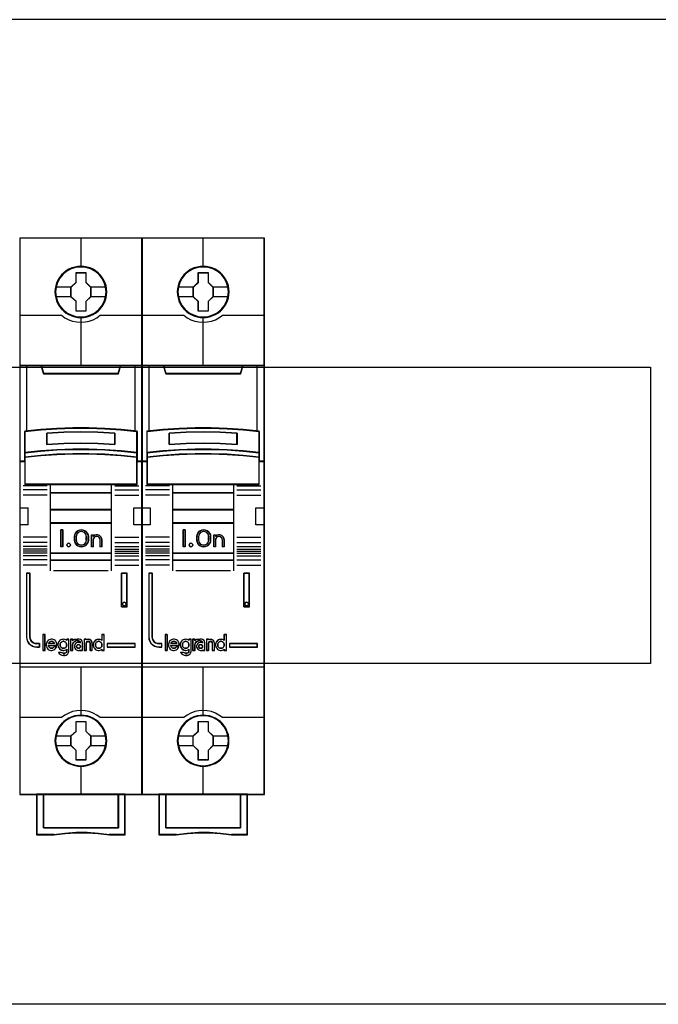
# Model space of a CAD drawing. Header units: millimetres. Extents: x 203 to 3426, y 719 to 2381.
# Tile 136 of 185: x 3384 to 3394, y 2269 to 2284. Entities that reach past the tile are written whole.
import ezdxf

# ---------------------------------------------------------------- set-up
doc = ezdxf.new("R2010")
doc.units = ezdxf.units.MM
doc.layers.add('45', color=7, linetype='Continuous')
doc.layers.add('E_Legrand_obudowy', color=7, linetype='Continuous')

# ---------------------------------------------------------------- blocks, each defined once
blk = doc.blocks.new('XL3 160 wnękowa 6x24M')
at = {"layer": 'E_Legrand_obudowy'}
for points in [[(256.55, -422.17), (-257.68, -422.17)], [(-215.64, -475), (215.55, -475), (215.55, -520.11), (-215.64, -520.11), (-215.64, -475)], [(256.55, -571.91), (-257.68, -571.91)]]:
    blk.add_lwpolyline(points, dxfattribs=at)
blk = doc.blocks.new('S301 TX3')
at = {"layer": '45', "color": 7}
for points in [[(17.99, 40.87), (0, 40.87), (0, -40.87), (17.99, -40.87), (17.99, 40.87)], [(12.8, 32.97), (12.78, 33.42), (12.7, 33.88), (12.55, 34.31), (12.36, 34.73), (12.13, 35.12), (11.85, 35.47), (11.52, 35.79), (11.15, 36.07), (10.78, 36.31), (10.34, 36.5), (9.91, 36.62), (9.45, 36.71), (9, 36.73), (8.54, 36.71), (8.09, 36.62), (7.64, 36.5), (7.23, 36.31), (6.84, 36.07), (6.48, 35.79), (6.14, 35.47), (5.87, 35.12), (5.63, 34.73), (5.43, 34.31), (5.31, 33.88), (5.22, 33.42), (5.19, 32.97), (5.22, 32.53), (5.31, 32.09), (5.43, 31.65), (5.63, 31.24), (5.87, 30.84), (6.14, 30.48), (6.48, 30.16), (6.84, 29.88), (7.23, 29.65), (7.64, 29.47), (8.09, 29.33), (8.54, 29.24), (9, 29.22), (9.45, 29.24), (9.91, 29.33), (10.34, 29.47), (10.78, 29.65), (11.15, 29.88), (11.52, 30.16), (11.85, 30.48), (12.13, 30.84), (12.36, 31.24), (12.55, 31.65), (12.7, 32.09), (12.78, 32.53), (12.8, 32.97)], [(12.8, 32.97), (12.78, 33.42), (12.7, 33.88), (12.55, 34.31), (12.36, 34.73), (12.13, 35.12), (11.85, 35.47), (11.52, 35.79), (11.15, 36.07), (10.78, 36.31), (10.34, 36.5), (9.91, 36.62), (9.45, 36.71), (9, 36.73), (8.54, 36.71), (8.09, 36.62), (7.64, 36.5), (7.23, 36.31), (6.84, 36.07), (6.48, 35.79), (6.14, 35.47), (5.87, 35.12), (5.63, 34.73), (5.43, 34.31), (5.31, 33.88), (5.22, 33.42), (5.19, 32.97), (5.22, 32.53), (5.31, 32.09), (5.43, 31.65), (5.63, 31.24), (5.87, 30.84), (6.14, 30.48), (6.48, 30.16), (6.84, 29.88), (7.23, 29.65), (7.64, 29.47), (8.09, 29.33), (8.54, 29.24), (9, 29.22), (9.45, 29.24), (9.91, 29.33), (10.34, 29.47), (10.78, 29.65), (11.15, 29.88), (11.52, 30.16), (11.85, 30.48), (12.13, 30.84), (12.36, 31.24), (12.55, 31.65), (12.7, 32.09), (12.78, 32.53), (12.8, 32.97)], [(8.28, 35.83), (9.73, 35.83), (9.73, 34.4), (10.45, 33.7), (10.45, 32.27), (9.73, 31.55), (9.73, 30.13), (8.28, 30.13), (8.28, 31.55), (7.54, 32.27), (7.54, 33.7), (8.28, 34.4), (8.28, 35.83)], [(8.28, 35.83), (9.73, 35.83), (9.73, 35.83), (9.73, 34.4), (9.73, 34.4), (10.45, 33.7), (10.45, 33.7), (10.45, 32.27), (10.45, 32.27), (9.73, 31.55), (9.73, 31.55), (9.73, 30.13), (9.73, 30.13), (8.28, 30.13), (8.28, 30.13), (8.28, 31.55), (8.28, 31.55), (7.54, 32.27), (7.54, 32.27), (7.54, 33.7), (7.54, 33.7), (8.28, 34.4), (8.28, 34.4), (8.28, 35.83), (8.28, 35.83)], [(8.29, 35.81), (9.72, 35.81), (9.72, 34.39), (10.43, 33.69), (10.43, 32.27), (9.72, 31.56), (9.72, 30.15), (8.29, 30.15), (8.29, 31.56), (7.56, 32.27), (7.56, 33.69), (8.29, 34.39), (8.29, 35.81)], [(7.81, 12.97), (10.17, 12.97), (12.53, 12.88), (14.89, 12.72), (17.24, 12.49), (17.24, 9.35), (17.24, 8.68), (17.24, 8.05), (17.99, 8.05), (17.99, 22.17), (16.98, 22.17), (14.81, 22.17), (14.49, 20.99), (3.49, 20.99), (3.18, 22.17), (1, 22.17), (0, 22.17), (0, 8.05), (0.75, 8.05), (0.75, 8.68), (0.75, 9.35), (0.75, 12.49), (3.09, 12.72), (5.45, 12.88), (7.81, 12.97)], [(3.49, 20.95), (14.5, 20.95), (14.82, 22.17), (8.99, 22.17), (3.17, 22.17), (3.49, 20.95)], [(12.53, 9.75), (14.89, 9.59), (17.24, 9.35), (17.24, 12.51), (14.89, 12.74), (12.53, 12.91), (10.17, 13), (7.81, 13), (5.45, 12.91), (3.09, 12.74), (0.74, 12.51), (0.74, 9.35), (3.09, 9.59), (5.45, 9.75), (7.81, 9.83), (10.17, 9.83), (12.53, 9.75)], [(14, 12.22), (14, 10.55), (11.5, 10.69), (8.99, 10.73), (6.49, 10.69), (3.99, 10.55), (3.99, 12.22), (6.49, 12.36), (8.99, 12.41), (11.5, 12.36), (14, 12.22)], [(11.5, 10.69), (14, 10.55), (14, 12.22), (11.5, 12.36), (8.99, 12.41), (6.49, 12.36), (3.99, 12.22), (3.99, 10.55), (6.49, 10.69), (8.99, 10.73), (11.5, 10.69)], [(14.89, 9.62), (12.53, 9.78), (10.17, 9.87), (7.81, 9.87), (5.45, 9.78), (3.09, 9.62), (0.74, 9.37), (0.74, 8.68), (3.09, 8.93), (5.45, 9.09), (7.81, 9.18), (10.17, 9.18), (12.53, 9.09), (14.89, 8.93), (17.24, 8.68), (17.24, 9.37), (14.89, 9.62)], [(12.53, 9.12), (10.17, 9.2), (7.81, 9.2), (5.45, 9.12), (3.09, 8.96), (0.74, 8.71), (0.74, 8.08), (0.74, 4.69), (4.5, 4.69), (13.49, 4.69), (17.24, 4.69), (17.24, 8.08), (17.24, 8.71), (14.89, 8.96), (12.53, 9.12)], [(4.49, 3.43), (13.5, 3.43), (13.5, 4.72), (4.49, 4.72), (4.49, 3.43)], [(13.5, 3.47), (4.49, 3.47), (4.49, 0.96), (13.5, 0.96), (13.5, 3.47)], [(13.5, 1), (4.49, 1), (4.49, -1), (13.5, -1), (13.5, 1)], [(4.49, -5.43), (13.5, -5.43), (13.5, -0.96), (4.49, -0.96), (4.49, -5.43)], [(6.35, -1.98), (6.35, -4.48), (6.05, -4.48), (6.05, -1.98), (6.35, -1.98)], [(10.05, -2.72), (10.09, -2.97), (10.09, -3.48), (10.05, -3.74), (9.94, -3.98), (9.79, -4.19), (9.58, -4.34), (9.33, -4.44), (9.07, -4.48), (8.8, -4.44), (8.56, -4.34), (8.35, -4.19), (8.19, -3.98), (8.09, -3.74), (8.05, -3.48), (8.05, -2.97), (8.09, -2.72), (8.19, -2.48), (8.35, -2.27), (8.56, -2.12), (8.8, -2.02), (9.07, -1.98), (9.33, -2.02), (9.58, -2.12), (9.79, -2.27), (9.94, -2.48), (10.05, -2.72)], [(9.83, -3.49), (9.83, -2.97), (9.79, -2.75), (9.69, -2.54), (9.52, -2.37), (9.3, -2.26), (9.07, -2.22), (8.83, -2.26), (8.62, -2.37), (8.44, -2.54), (8.34, -2.75), (8.3, -2.97), (8.3, -3.49), (8.34, -3.71), (8.44, -3.92), (8.62, -4.09), (8.83, -4.2), (9.07, -4.23), (9.3, -4.2), (9.52, -4.09), (9.69, -3.92), (9.79, -3.71), (9.83, -3.49)], [(11.01, -2.77), (11.26, -2.72), (11.5, -2.74), (11.74, -2.84), (11.92, -3.01), (12.04, -3.23), (12.08, -3.48), (12.08, -4.48), (11.82, -4.48), (11.82, -3.48), (11.78, -3.28), (11.68, -3.11), (11.51, -3), (11.31, -2.96), (11.11, -3), (10.96, -3.11), (10.84, -3.28), (10.8, -3.48), (10.8, -4.48), (10.55, -4.48), (10.55, -2.72), (10.8, -2.72), (10.8, -2.91), (11.01, -2.77)], [(7.43, -4.08), (7.47, -4.21), (7.43, -4.34), (7.34, -4.44), (7.2, -4.48), (7.06, -4.44), (6.97, -4.34), (6.93, -4.21), (6.97, -4.08), (7.06, -3.98), (7.2, -3.95), (7.34, -3.98), (7.43, -4.08)], [(13.5, -5.39), (4.49, -5.39), (4.49, -6.42), (13.5, -6.42), (13.5, -5.39)], [(2.93, -19.22), (2.93, -18.73), (2.52, -18.73), (2.25, -18.69), (2.01, -18.59), (1.8, -18.44), (1.64, -18.23), (1.53, -17.99), (1.5, -17.73), (1.5, -8.35), (1, -8.35), (1, -17.73), (1.03, -18.06), (1.14, -18.38), (1.32, -18.66), (1.57, -18.89), (1.86, -19.07), (2.18, -19.18), (2.52, -19.22), (2.93, -19.22)], [(14.95, -8.35), (14.95, -13.31), (15.79, -13.31), (15.79, -8.35), (14.95, -8.35)], [(15.61, -12.76), (15.64, -12.89), (15.61, -13.03), (15.51, -13.12), (15.37, -13.16), (15.24, -13.12), (15.15, -13.03), (15.11, -12.89), (15.15, -12.76), (15.24, -12.66), (15.37, -12.63), (15.51, -12.66), (15.61, -12.76)], [(3.71, -19.69), (3.71, -17.4), (3.41, -17.4), (3.41, -19.69), (3.71, -19.69)], [(16.99, -18.69), (12.86, -18.69), (12.86, -19.22), (16.99, -19.22), (16.99, -18.69)], [(12.79, -32.99), (12.77, -32.54), (12.7, -32.08), (12.54, -31.65), (12.36, -31.24), (12.13, -30.84), (11.85, -30.49), (11.52, -30.17), (11.15, -29.89), (10.77, -29.65), (10.34, -29.46), (9.91, -29.34), (9.45, -29.25), (8.99, -29.23), (8.54, -29.25), (8.09, -29.34), (7.64, -29.46), (7.22, -29.65), (6.83, -29.89), (6.47, -30.17), (6.14, -30.49), (5.87, -30.84), (5.62, -31.24), (5.43, -31.65), (5.3, -32.08), (5.21, -32.54), (5.19, -32.99), (5.21, -33.44), (5.3, -33.87), (5.43, -34.31), (5.62, -34.72), (5.87, -35.12), (6.14, -35.48), (6.47, -35.8), (6.83, -36.08), (7.22, -36.31), (7.64, -36.49), (8.09, -36.63), (8.54, -36.72), (8.99, -36.74), (9.45, -36.72), (9.91, -36.63), (10.34, -36.49), (10.77, -36.31), (11.15, -36.08), (11.52, -35.8), (11.85, -35.48), (12.13, -35.12), (12.36, -34.72), (12.54, -34.31), (12.7, -33.87), (12.77, -33.44), (12.79, -32.99)], [(12.79, -32.99), (12.77, -32.54), (12.7, -32.08), (12.54, -31.65), (12.36, -31.24), (12.13, -30.84), (11.85, -30.49), (11.52, -30.17), (11.15, -29.89), (10.77, -29.65), (10.34, -29.46), (9.91, -29.34), (9.45, -29.25), (8.99, -29.23), (8.54, -29.25), (8.09, -29.34), (7.64, -29.46), (7.22, -29.65), (6.83, -29.89), (6.47, -30.17), (6.14, -30.49), (5.87, -30.84), (5.62, -31.24), (5.43, -31.65), (5.3, -32.08), (5.21, -32.54), (5.19, -32.99), (5.21, -33.44), (5.3, -33.87), (5.43, -34.31), (5.62, -34.72), (5.87, -35.12), (6.14, -35.48), (6.47, -35.8), (6.83, -36.08), (7.22, -36.31), (7.64, -36.49), (8.09, -36.63), (8.54, -36.72), (8.99, -36.74), (9.45, -36.72), (9.91, -36.63), (10.34, -36.49), (10.77, -36.31), (11.15, -36.08), (11.52, -35.8), (11.85, -35.48), (12.13, -35.12), (12.36, -34.72), (12.54, -34.31), (12.7, -33.87), (12.77, -33.44), (12.79, -32.99)], [(12.77, -32.99), (12.75, -32.54), (12.68, -32.09), (12.52, -31.66), (12.35, -31.24), (12.11, -30.85), (11.83, -30.5), (11.5, -30.19), (11.14, -29.91), (10.76, -29.67), (10.33, -29.48), (9.9, -29.35), (9.45, -29.27), (8.99, -29.24), (8.54, -29.27), (8.09, -29.35), (7.64, -29.48), (7.23, -29.67), (6.84, -29.91), (6.48, -30.19), (6.15, -30.5), (5.88, -30.85), (5.64, -31.24), (5.44, -31.66), (5.32, -32.09), (5.23, -32.54), (5.2, -32.99), (5.23, -33.44), (5.32, -33.87), (5.44, -34.3), (5.64, -34.71), (5.88, -35.11), (6.15, -35.46), (6.48, -35.79), (6.84, -36.06), (7.23, -36.29), (7.64, -36.48), (8.09, -36.61), (8.54, -36.7), (8.99, -36.72), (9.45, -36.7), (9.9, -36.61), (10.33, -36.48), (10.76, -36.29), (11.14, -36.06), (11.5, -35.79), (11.83, -35.46), (12.11, -35.11), (12.35, -34.71), (12.52, -34.3), (12.68, -33.87), (12.75, -33.44), (12.77, -32.99)], [(8.28, -30.13), (9.72, -30.13), (9.72, -31.56), (10.45, -32.27), (10.45, -33.69), (9.72, -34.41), (9.72, -35.83), (8.28, -35.83), (8.28, -34.41), (7.54, -33.69), (7.54, -32.27), (8.28, -31.56), (8.28, -30.13)], [(8.28, -30.13), (9.72, -30.13), (9.72, -30.13), (9.72, -31.56), (9.72, -31.56), (10.45, -32.27), (10.45, -32.27), (10.45, -33.69), (10.45, -33.69), (9.72, -34.41), (9.72, -34.41), (9.72, -35.83), (9.72, -35.83), (8.28, -35.83), (8.28, -35.83), (8.28, -34.41), (8.28, -34.41), (7.54, -33.69), (7.54, -33.69), (7.54, -32.27), (7.54, -32.27), (8.28, -31.56), (8.28, -31.56), (8.28, -30.13), (8.28, -30.13)], [(8.29, -30.15), (9.71, -30.15), (9.71, -31.57), (10.43, -32.27), (10.43, -33.69), (9.71, -34.4), (9.71, -35.81), (8.29, -35.81), (8.29, -34.4), (7.55, -33.69), (7.55, -32.27), (8.29, -31.57), (8.29, -30.15)], [(14.5, -40.84), (14.5, -45.79), (3.49, -45.79), (3.49, -40.84), (2.49, -40.84), (2.49, -46.79), (5.04, -46.79), (6.66, -46.61), (8.29, -46.52), (9.92, -46.52), (11.55, -46.61), (13.18, -46.79), (15.49, -46.79), (15.49, -40.84), (14.5, -40.84)], [(8.99, -40.84), (3.49, -40.84), (3.49, -45.79), (14.5, -45.79), (14.5, -40.84), (8.99, -40.84)], [(14.5, -45.79), (14.5, -40.84), (8.99, -40.84), (3.49, -40.84), (3.49, -45.79), (14.5, -45.79)]]:
    blk.add_lwpolyline(points, close=True, dxfattribs=at)
at = {"layer": '45', "color": 139}
for points in [[(17.99, 40.87), (0, 40.87), (0, -40.87), (17.99, -40.87), (17.99, 40.87)], [(12.78, 32.97), (12.76, 33.42), (12.69, 33.87), (12.53, 34.3), (12.35, 34.72), (12.11, 35.11), (11.84, 35.46), (11.5, 35.77), (11.14, 36.05), (10.77, 36.29), (10.34, 36.48), (9.9, 36.61), (9.45, 36.69), (9, 36.72), (8.54, 36.69), (8.1, 36.61), (7.65, 36.48), (7.24, 36.29), (6.85, 36.05), (6.49, 35.77), (6.15, 35.46), (5.89, 35.11), (5.64, 34.72), (5.44, 34.3), (5.33, 33.87), (5.24, 33.42), (5.2, 32.97), (5.24, 32.53), (5.33, 32.09), (5.44, 31.66), (5.64, 31.25), (5.89, 30.85), (6.15, 30.5), (6.49, 30.18), (6.85, 29.9), (7.24, 29.67), (7.65, 29.48), (8.1, 29.35), (8.54, 29.26), (9, 29.24), (9.45, 29.26), (9.9, 29.35), (10.34, 29.48), (10.77, 29.67), (11.14, 29.9), (11.5, 30.18), (11.84, 30.5), (12.11, 30.85), (12.35, 31.25), (12.53, 31.66), (12.69, 32.09), (12.76, 32.53), (12.78, 32.97)], [(12.71, 32.97), (12.63, 33.69), (12.43, 34.38), (12.08, 35.01), (11.62, 35.57), (11.06, 36.02), (10.42, 36.36), (9.72, 36.57), (8.99, 36.64), (8.27, 36.57), (7.57, 36.36), (6.93, 36.02), (6.37, 35.57), (5.9, 35.01), (5.56, 34.38), (5.35, 33.69), (5.27, 32.97), (5.35, 32.26), (5.56, 31.57), (5.9, 30.94), (6.37, 30.38), (6.93, 29.93), (7.57, 29.59), (8.27, 29.38), (8.99, 29.31), (9.72, 29.38), (10.42, 29.59), (11.06, 29.93), (11.62, 30.38), (12.08, 30.94), (12.43, 31.57), (12.63, 32.26), (12.71, 32.97)], [(12.7, 32.98), (12.63, 33.69), (12.43, 34.38), (12.08, 35.02), (11.62, 35.57), (11.06, 36.02), (10.41, 36.36), (9.71, 36.57), (8.99, 36.64), (8.27, 36.57), (7.57, 36.36), (6.93, 36.02), (6.36, 35.57), (5.91, 35.02), (5.56, 34.38), (5.35, 33.69), (5.28, 32.98), (5.35, 32.26), (5.56, 31.57), (5.91, 30.95), (6.36, 30.38), (6.93, 29.93), (7.57, 29.6), (8.27, 29.38), (8.99, 29.31), (9.71, 29.38), (10.41, 29.6), (11.06, 29.93), (11.62, 30.38), (12.08, 30.95), (12.43, 31.57), (12.63, 32.26), (12.7, 32.98)], [(12.52, 9.1), (10.17, 9.18), (7.81, 9.18), (5.46, 9.1), (3.1, 8.94), (0.76, 8.7), (0.76, 8.07), (0.76, 4.7), (4.5, 4.7), (13.48, 4.7), (17.22, 4.7), (17.22, 8.07), (17.22, 8.7), (14.87, 8.94), (12.52, 9.1)], [(7.47, -4.21), (7.43, -4.08), (7.34, -3.98), (7.2, -3.95), (7.06, -3.98), (6.97, -4.08), (6.93, -4.21), (6.97, -4.34), (7.06, -4.44), (7.2, -4.48), (7.34, -4.44), (7.43, -4.34), (7.47, -4.21)], [(15.64, -12.89), (15.61, -12.76), (15.51, -12.66), (15.37, -12.63), (15.24, -12.66), (15.15, -12.76), (15.11, -12.89), (15.15, -13.03), (15.24, -13.12), (15.37, -13.16), (15.51, -13.12), (15.61, -13.03), (15.64, -12.89)], [(6.42, -19.4), (6.52, -19.39), (6.61, -19.36), (6.69, -19.32), (6.76, -19.26), (6.82, -19.18), (6.86, -19.11), (6.89, -19.01), (6.91, -18.91), (6.9, -18.82), (6.88, -18.72), (6.84, -18.64), (6.79, -18.54), (6.72, -18.48), (6.65, -18.43), (6.56, -18.39), (6.47, -18.37), (6.38, -18.37), (6.28, -18.39), (6.21, -18.43), (6.13, -18.48), (6.06, -18.54), (6.01, -18.64), (5.97, -18.72), (5.94, -18.82), (5.94, -18.91), (5.95, -19.01), (5.98, -19.11), (6.03, -19.18), (6.09, -19.26), (6.17, -19.32), (6.25, -19.36), (6.33, -19.39), (6.42, -19.4)], [(11.61, -19.4), (11.7, -19.39), (11.79, -19.36), (11.87, -19.32), (11.94, -19.26), (12, -19.18), (12.05, -19.11), (12.08, -19.01), (12.09, -18.91), (12.09, -18.82), (12.07, -18.72), (12.03, -18.64), (11.97, -18.54), (11.9, -18.48), (11.83, -18.43), (11.75, -18.39), (11.66, -18.37), (11.56, -18.37), (11.48, -18.39), (11.39, -18.43), (11.31, -18.48), (11.25, -18.54), (11.19, -18.64), (11.15, -18.72), (11.13, -18.82), (11.13, -18.91), (11.14, -19.01), (11.17, -19.11), (11.22, -19.18), (11.28, -19.26), (11.35, -19.32), (11.43, -19.36), (11.52, -19.39), (11.61, -19.4)], [(8.92, -19.12), (8.88, -18.98), (8.77, -18.87), (8.63, -18.83), (8.49, -18.87), (8.38, -18.98), (8.34, -19.12), (8.38, -19.26), (8.49, -19.36), (8.63, -19.4), (8.77, -19.36), (8.88, -19.26), (8.92, -19.12)], [(12.7, -32.98), (12.63, -32.26), (12.43, -31.57), (12.08, -30.94), (11.62, -30.38), (11.06, -29.93), (10.41, -29.59), (9.71, -29.38), (8.99, -29.31), (8.27, -29.38), (7.57, -29.59), (6.93, -29.93), (6.36, -30.38), (5.91, -30.94), (5.56, -31.57), (5.35, -32.26), (5.28, -32.98), (5.35, -33.69), (5.56, -34.38), (5.91, -35.01), (6.36, -35.57), (6.93, -36.02), (7.57, -36.36), (8.27, -36.57), (8.99, -36.65), (9.71, -36.57), (10.41, -36.36), (11.06, -36.02), (11.62, -35.57), (12.08, -35.01), (12.43, -34.38), (12.63, -33.69), (12.7, -32.98)]]:
    blk.add_lwpolyline(points, close=True, dxfattribs=at)
at = {"layer": '45', "color": 59}
for points in [[(17.97, 40.86), (0.02, 40.86), (0.02, -40.85), (17.97, -40.85), (17.97, 40.86)], [(7.81, 12.98), (10.17, 12.98), (12.52, 12.89), (14.87, 12.72), (17.22, 12.49), (17.22, 9.37), (17.22, 8.7), (17.22, 8.07), (17.97, 8.07), (17.97, 22.15), (16.97, 22.15), (14.8, 22.15), (14.48, 20.97), (3.51, 20.97), (3.19, 22.15), (1.02, 22.15), (0.02, 22.15), (0.02, 8.07), (0.76, 8.07), (0.76, 8.7), (0.76, 9.37), (0.76, 12.49), (3.1, 12.72), (5.46, 12.89), (7.81, 12.98)], [(3.49, 20.95), (14.5, 20.95), (14.82, 22.17), (8.99, 22.17), (3.17, 22.17), (3.49, 20.95)], [(12.53, 9.75), (14.89, 9.59), (17.24, 9.35), (17.24, 12.51), (14.89, 12.74), (12.53, 12.91), (10.17, 13), (7.81, 13), (5.45, 12.91), (3.09, 12.74), (0.74, 12.51), (0.74, 9.35), (3.09, 9.59), (5.45, 9.75), (7.81, 9.83), (10.17, 9.83), (12.53, 9.75)], [(14, 12.22), (14, 10.55), (11.5, 10.69), (8.99, 10.73), (6.49, 10.69), (3.99, 10.55), (3.99, 12.22), (6.49, 12.36), (8.99, 12.41), (11.5, 12.36), (14, 12.22)], [(11.5, 10.69), (14, 10.55), (14, 12.22), (11.5, 12.36), (8.99, 12.41), (6.49, 12.36), (3.99, 12.22), (3.99, 10.55), (6.49, 10.69), (8.99, 10.73), (11.5, 10.69)], [(11.49, 10.7), (13.98, 10.57), (13.98, 12.21), (11.49, 12.35), (8.99, 12.39), (6.5, 12.35), (4, 12.21), (4, 10.57), (6.5, 10.7), (8.99, 10.75), (11.49, 10.7)], [(14.89, 9.62), (12.53, 9.78), (10.17, 9.87), (7.81, 9.87), (5.45, 9.78), (3.09, 9.62), (0.74, 9.37), (0.74, 8.68), (3.09, 8.93), (5.45, 9.09), (7.81, 9.18), (10.17, 9.18), (12.53, 9.09), (14.89, 8.93), (17.24, 8.68), (17.24, 9.37), (14.89, 9.62)], [(12.53, 9.12), (10.17, 9.2), (7.81, 9.2), (5.45, 9.12), (3.09, 8.96), (0.74, 8.71), (0.74, 8.08), (0.74, 4.69), (4.5, 4.69), (13.49, 4.69), (17.24, 4.69), (17.24, 8.08), (17.24, 8.71), (14.89, 8.96), (12.53, 9.12)], [(14.87, 9.61), (12.52, 9.77), (10.17, 9.85), (7.81, 9.85), (5.46, 9.77), (3.1, 9.61), (0.76, 9.37), (0.76, 8.7), (3.1, 8.94), (5.46, 9.1), (7.81, 9.18), (10.17, 9.18), (12.52, 9.1), (14.87, 8.94), (17.22, 8.7), (17.22, 9.37), (14.87, 9.61)], [(4.49, 3.43), (13.5, 3.43), (13.5, 4.72), (4.49, 4.72), (4.49, 3.43)], [(4.5, 3.45), (13.48, 3.45), (13.48, 4.71), (4.5, 4.71), (4.5, 3.45)], [(13.5, 3.47), (4.49, 3.47), (4.49, 0.96), (13.5, 0.96), (13.5, 3.47)], [(13.48, 3.45), (4.5, 3.45), (4.5, 0.98), (13.48, 0.98), (13.48, 3.45)], [(13.5, 1), (4.49, 1), (4.49, -1), (13.5, -1), (13.5, 1)], [(13.48, 0.98), (4.5, 0.98), (4.5, -0.98), (13.48, -0.98), (13.48, 0.98)], [(4.49, -5.43), (13.5, -5.43), (13.5, -0.96), (4.49, -0.96), (4.49, -5.43)], [(6.35, -1.98), (6.35, -4.48), (6.05, -4.48), (6.05, -1.98), (6.35, -1.98)], [(10.05, -2.72), (10.09, -2.97), (10.09, -3.48), (10.05, -3.74), (9.94, -3.98), (9.79, -4.19), (9.58, -4.34), (9.33, -4.44), (9.07, -4.48), (8.8, -4.44), (8.56, -4.34), (8.35, -4.19), (8.19, -3.98), (8.09, -3.74), (8.05, -3.48), (8.05, -2.97), (8.09, -2.72), (8.19, -2.48), (8.35, -2.27), (8.56, -2.12), (8.8, -2.02), (9.07, -1.98), (9.33, -2.02), (9.58, -2.12), (9.79, -2.27), (9.94, -2.48), (10.05, -2.72)], [(9.83, -3.49), (9.83, -2.97), (9.79, -2.75), (9.69, -2.54), (9.52, -2.37), (9.3, -2.26), (9.07, -2.22), (8.83, -2.26), (8.62, -2.37), (8.44, -2.54), (8.34, -2.75), (8.3, -2.97), (8.3, -3.49), (8.34, -3.71), (8.44, -3.92), (8.62, -4.09), (8.83, -4.2), (9.07, -4.23), (9.3, -4.2), (9.52, -4.09), (9.69, -3.92), (9.79, -3.71), (9.83, -3.49)], [(9.81, -3.48), (9.81, -2.98), (9.78, -2.76), (9.68, -2.55), (9.5, -2.38), (9.3, -2.28), (9.07, -2.24), (8.84, -2.28), (8.63, -2.38), (8.46, -2.55), (8.36, -2.76), (8.32, -2.98), (8.32, -3.48), (8.36, -3.7), (8.46, -3.91), (8.63, -4.07), (8.84, -4.18), (9.07, -4.21), (9.3, -4.18), (9.5, -4.07), (9.68, -3.91), (9.78, -3.7), (9.81, -3.48)], [(11.01, -2.77), (11.26, -2.72), (11.5, -2.74), (11.74, -2.84), (11.92, -3.01), (12.04, -3.23), (12.08, -3.48), (12.08, -4.48), (11.82, -4.48), (11.82, -3.48), (11.78, -3.28), (11.68, -3.11), (11.51, -3), (11.31, -2.96), (11.11, -3), (10.96, -3.11), (10.84, -3.28), (10.8, -3.48), (10.8, -4.48), (10.55, -4.48), (10.55, -2.72), (10.8, -2.72), (10.8, -2.91), (11.01, -2.77)], [(7.43, -4.08), (7.47, -4.21), (7.43, -4.34), (7.34, -4.44), (7.2, -4.48), (7.06, -4.44), (6.97, -4.34), (6.93, -4.21), (6.97, -4.08), (7.06, -3.98), (7.2, -3.95), (7.34, -3.98), (7.43, -4.08)], [(13.5, -5.39), (4.49, -5.39), (4.49, -6.42), (13.5, -6.42), (13.5, -5.39)], [(13.48, -5.41), (4.5, -5.41), (4.5, -6.4), (13.48, -6.4), (13.48, -5.41)], [(14.95, -8.35), (14.95, -13.31), (15.79, -13.31), (15.79, -8.35), (14.95, -8.35)], [(15.61, -12.76), (15.64, -12.89), (15.61, -13.03), (15.51, -13.12), (15.37, -13.16), (15.24, -13.12), (15.15, -13.03), (15.11, -12.89), (15.15, -12.76), (15.24, -12.66), (15.37, -12.63), (15.51, -12.66), (15.61, -12.76)], [(3.73, -19.71), (3.73, -17.38), (3.39, -17.38), (3.39, -19.71), (3.73, -19.71)], [(3.89, -18.95), (3.92, -19.1), (3.98, -19.26), (4.06, -19.38), (4.16, -19.5), (4.28, -19.6), (4.43, -19.67), (4.58, -19.7), (4.73, -19.71), (4.88, -19.68), (5.03, -19.63), (5.16, -19.54), (5.27, -19.44), (5.37, -19.3), (5.44, -19.16), (5.09, -19.16), (5.03, -19.23), (4.96, -19.3), (4.88, -19.35), (4.81, -19.38), (4.72, -19.4), (4.63, -19.38), (4.55, -19.37), (4.46, -19.34), (4.38, -19.28), (4.32, -19.22), (4.27, -19.14), (4.24, -19.05), (4.21, -18.97), (5.48, -18.97), (5.48, -18.81), (5.45, -18.64), (5.38, -18.5), (5.3, -18.37), (5.2, -18.26), (5.06, -18.16), (4.92, -18.11), (4.77, -18.07), (4.62, -18.07), (4.46, -18.09), (4.32, -18.15), (4.19, -18.25), (4.07, -18.35), (3.99, -18.49), (3.93, -18.64), (3.89, -18.79), (3.89, -18.95)], [(5.07, -18.59), (5.11, -18.68), (4.25, -18.68), (4.3, -18.59), (4.36, -18.51), (4.43, -18.46), (4.52, -18.41), (4.6, -18.39), (4.68, -18.37), (4.77, -18.39), (4.86, -18.41), (4.94, -18.46), (5.01, -18.51), (5.07, -18.59)], [(5.11, -18.68), (4.25, -18.68), (4.3, -18.59), (4.36, -18.51), (4.43, -18.46), (4.52, -18.41), (4.6, -18.39), (4.68, -18.37), (4.77, -18.39), (4.86, -18.41), (4.94, -18.46), (5.01, -18.51), (5.07, -18.59), (5.11, -18.68)], [(5.72, -18.5), (5.66, -18.65), (5.63, -18.8), (5.63, -18.96), (5.66, -19.11), (5.72, -19.25), (5.81, -19.39), (5.91, -19.5), (6.04, -19.59), (6.18, -19.65), (6.33, -19.69), (6.48, -19.7), (6.63, -19.67), (6.77, -19.62), (6.91, -19.53), (6.91, -19.85), (6.87, -19.99), (6.76, -20.08), (6.63, -20.12), (6.42, -20.12), (6.24, -20.08), (6.07, -19.99), (5.68, -19.99), (5.81, -20.17), (5.99, -20.31), (6.2, -20.41), (6.42, -20.43), (6.63, -20.43), (6.81, -20.41), (6.97, -20.32), (7.1, -20.2), (7.19, -20.03), (7.22, -19.85), (7.22, -18.07), (6.91, -18.07), (6.91, -18.23), (6.77, -18.14), (6.63, -18.09), (6.48, -18.07), (6.33, -18.08), (6.18, -18.11), (6.04, -18.17), (5.91, -18.26), (5.81, -18.37), (5.72, -18.5)], [(6.82, -19.18), (6.76, -19.26), (6.69, -19.32), (6.61, -19.36), (6.52, -19.39), (6.42, -19.4), (6.33, -19.39), (6.25, -19.36), (6.17, -19.32), (6.09, -19.26), (6.03, -19.18), (5.98, -19.11), (5.95, -19.01), (5.94, -18.91), (5.94, -18.82), (5.97, -18.72), (6.01, -18.64), (6.06, -18.54), (6.13, -18.48), (6.21, -18.43), (6.28, -18.39), (6.38, -18.37), (6.47, -18.37), (6.56, -18.39), (6.65, -18.43), (6.72, -18.48), (6.79, -18.54), (6.84, -18.64), (6.88, -18.72), (6.9, -18.82), (6.91, -18.91), (6.89, -19.01), (6.86, -19.11), (6.82, -19.18)], [(6.01, -18.64), (6.06, -18.54), (6.13, -18.48), (6.21, -18.43), (6.28, -18.39), (6.38, -18.37), (6.47, -18.37), (6.56, -18.39), (6.65, -18.43), (6.72, -18.48), (6.79, -18.54), (6.84, -18.64), (6.88, -18.72), (6.9, -18.82), (6.91, -18.91), (6.89, -19.01), (6.86, -19.11), (6.82, -19.18), (6.76, -19.26), (6.69, -19.32), (6.61, -19.36), (6.52, -19.39), (6.42, -19.4), (6.33, -19.39), (6.25, -19.36), (6.17, -19.32), (6.09, -19.26), (6.03, -19.18), (5.98, -19.11), (5.95, -19.01), (5.94, -18.91), (5.94, -18.82), (5.97, -18.72), (6.01, -18.64)], [(7.45, -18.07), (7.45, -19.71), (7.77, -19.71), (7.77, -18.89), (7.8, -18.72), (7.88, -18.56), (8, -18.44), (8.14, -18.35), (8.31, -18.3), (8.31, -18.07), (8.03, -18.11), (7.77, -18.24), (7.77, -18.07), (7.45, -18.07)], [(7.46, -18.09), (7.46, -19.69), (7.78, -19.69), (7.78, -18.89), (7.8, -18.73), (7.88, -18.57), (7.99, -18.45), (8.13, -18.37), (8.29, -18.32), (8.29, -18.09), (8.02, -18.12), (7.78, -18.26), (7.78, -18.09), (7.46, -18.09)], [(8.1, -18.86), (8.04, -19.03), (8.04, -19.22), (8.1, -19.38), (8.21, -19.54), (8.36, -19.64), (8.55, -19.7), (8.73, -19.7), (8.91, -19.64), (8.91, -19.71), (9.23, -19.71), (9.23, -18.53), (9.19, -18.35), (9.09, -18.2), (8.93, -18.11), (8.75, -18.07), (8.48, -18.07), (8.48, -18.3), (8.67, -18.3), (8.79, -18.33), (8.87, -18.42), (8.91, -18.53), (8.91, -18.6), (8.73, -18.54), (8.55, -18.54), (8.36, -18.6), (8.21, -18.71), (8.1, -18.86)], [(9.47, -18.07), (9.47, -19.71), (9.78, -19.71), (9.78, -18.66), (9.82, -18.52), (9.92, -18.42), (10.06, -18.38), (10.21, -18.42), (10.3, -18.52), (10.34, -18.66), (10.34, -19.71), (10.66, -19.71), (10.66, -18.66), (10.63, -18.49), (10.56, -18.32), (10.45, -18.2), (10.29, -18.12), (10.13, -18.07), (9.94, -18.08), (9.78, -18.13), (9.78, -18.07), (9.47, -18.07)], [(9.49, -18.09), (9.49, -19.69), (9.79, -19.69), (9.79, -18.66), (9.83, -18.52), (9.93, -18.43), (10.06, -18.39), (10.2, -18.43), (10.29, -18.52), (10.33, -18.66), (10.33, -19.69), (10.64, -19.69), (10.64, -18.66), (10.61, -18.5), (10.55, -18.34), (10.44, -18.22), (10.29, -18.14), (10.13, -18.09), (9.95, -18.1), (9.79, -18.15), (9.79, -18.09), (9.49, -18.09)], [(10.82, -18.81), (10.82, -18.98), (10.85, -19.13), (10.91, -19.26), (10.99, -19.4), (11.1, -19.51), (11.23, -19.6), (11.36, -19.67), (11.51, -19.7), (11.66, -19.71), (11.81, -19.68), (11.96, -19.63), (12.08, -19.54), (12.08, -19.71), (12.4, -19.71), (12.4, -17.38), (12.08, -17.38), (12.08, -18.24), (11.96, -18.16), (11.81, -18.11), (11.66, -18.08), (11.51, -18.09), (11.36, -18.12), (11.23, -18.18), (11.1, -18.27), (10.99, -18.38), (10.91, -18.51), (10.85, -18.66), (10.82, -18.81)], [(11.75, -18.39), (11.83, -18.43), (11.9, -18.48), (11.97, -18.54), (12.03, -18.64), (12.07, -18.72), (12.09, -18.82), (12.09, -18.91), (12.08, -19.01), (12.05, -19.11), (12, -19.18), (11.94, -19.26), (11.87, -19.32), (11.79, -19.36), (11.7, -19.39), (11.61, -19.4), (11.52, -19.39), (11.43, -19.36), (11.35, -19.32), (11.28, -19.26), (11.22, -19.18), (11.17, -19.11), (11.14, -19.01), (11.13, -18.91), (11.13, -18.82), (11.15, -18.72), (11.19, -18.64), (11.25, -18.54), (11.31, -18.48), (11.39, -18.43), (11.48, -18.39), (11.56, -18.37), (11.66, -18.37), (11.75, -18.39)], [(11.15, -18.72), (11.19, -18.64), (11.25, -18.54), (11.31, -18.48), (11.39, -18.43), (11.48, -18.39), (11.56, -18.37), (11.66, -18.37), (11.75, -18.39), (11.83, -18.43), (11.9, -18.48), (11.97, -18.54), (12.03, -18.64), (12.07, -18.72), (12.09, -18.82), (12.09, -18.91), (12.08, -19.01), (12.05, -19.11), (12, -19.18), (11.94, -19.26), (11.87, -19.32), (11.79, -19.36), (11.7, -19.39), (11.61, -19.4), (11.52, -19.39), (11.43, -19.36), (11.35, -19.32), (11.28, -19.26), (11.22, -19.18), (11.17, -19.11), (11.14, -19.01), (11.13, -18.91), (11.13, -18.82), (11.15, -18.72)], [(16.97, -18.71), (12.88, -18.71), (12.88, -19.2), (16.97, -19.2), (16.97, -18.71)], [(8.88, -18.98), (8.92, -19.12), (8.88, -19.26), (8.77, -19.36), (8.63, -19.4), (8.49, -19.36), (8.38, -19.26), (8.34, -19.12), (8.38, -18.98), (8.49, -18.87), (8.63, -18.83), (8.77, -18.87), (8.88, -18.98)], [(8.34, -19.12), (8.38, -18.98), (8.49, -18.87), (8.63, -18.83), (8.77, -18.87), (8.88, -18.98), (8.92, -19.12), (8.88, -19.26), (8.77, -19.36), (8.63, -19.4), (8.49, -19.36), (8.38, -19.26), (8.34, -19.12)], [(14.5, -40.84), (14.5, -45.79), (3.49, -45.79), (3.49, -40.84), (2.49, -40.84), (2.49, -46.79), (5.04, -46.79), (6.66, -46.61), (8.29, -46.52), (9.92, -46.52), (11.55, -46.61), (13.18, -46.79), (15.49, -46.79), (15.49, -40.84), (14.5, -40.84)], [(14.48, -40.85), (14.48, -45.78), (3.51, -45.78), (3.51, -40.85), (2.51, -40.85), (2.51, -46.77), (5.05, -46.77), (6.67, -46.59), (8.29, -46.5), (9.92, -46.5), (11.55, -46.59), (13.17, -46.77), (15.47, -46.77), (15.47, -40.85), (14.48, -40.85)], [(8.99, -40.84), (3.49, -40.84), (3.49, -45.79), (14.5, -45.79), (14.5, -40.84), (8.99, -40.84)], [(14.5, -45.79), (14.5, -40.84), (8.99, -40.84), (3.49, -40.84), (3.49, -45.79), (14.5, -45.79)], [(8.99, -40.85), (3.5, -40.85), (3.5, -45.78), (14.48, -45.78), (14.48, -40.85), (8.99, -40.85)]]:
    blk.add_lwpolyline(points, close=True, dxfattribs=at)
at = {"layer": '45', "color": 139}
for points in [[(8.97, 40.87), (8.97, 36.6)], [(0, 29.55), (6.18, 29.55)], [(6.15, 29.55), (6.65, 29.19), (7.2, 28.9), (7.77, 28.7), (8.38, 28.57), (8.99, 28.53), (9.6, 28.57), (10.21, 28.7), (10.79, 28.9), (11.32, 29.19), (11.84, 29.55)], [(8.97, 29.35), (8.97, 22.13)], [(11.8, 29.55), (17.99, 29.55)], [(0, 22.17), (17.99, 22.17)], [(3.17, 22.17), (3.53, 20.95)], [(14.82, 22.17), (14.46, 20.95)], [(3.49, 20.99), (14.5, 20.99)], [(17.24, 12.48), (14.89, 12.72), (12.53, 12.9), (10.17, 13), (7.81, 13), (5.45, 12.9), (3.09, 12.72), (0.74, 12.48)], [(0.74, 12.51), (0.74, 4.69)], [(14, 12.19), (11.5, 12.36), (8.99, 12.41), (6.49, 12.36), (3.99, 12.19)], [(3.99, 10.55), (3.99, 12.22)], [(13.96, 10.55), (13.96, 12.22)], [(17.2, 4.69), (17.2, 12.51)], [(14, 10.55), (11.5, 10.71), (8.99, 10.77), (6.49, 10.71), (3.99, 10.55)], [(17.24, 9.35), (14.89, 9.61), (12.53, 9.78), (10.17, 9.87), (7.81, 9.87), (5.45, 9.78), (3.09, 9.61), (0.74, 9.35)], [(17.24, 8.68), (14.89, 8.94), (12.53, 9.11), (10.17, 9.2), (7.81, 9.2), (5.45, 9.11), (3.09, 8.94), (0.74, 8.68)], [(0.78, 8.09), (0, 8.09)], [(17.99, 8.09), (17.2, 8.09)], [(4.03, 4.46), (0.5, 4.46)], [(17.24, 4.72), (0.74, 4.72)], [(4.49, 4.72), (4.49, -6.42)], [(4.49, 4.72), (13.5, 4.72)], [(13.46, 4.72), (13.46, -6.42)], [(13.96, 4.46), (17.49, 4.46)], [(4.03, 3.87), (0.5, 3.87)], [(4.03, 3.09), (0.5, 3.09)], [(4.49, 3.47), (13.5, 3.47)], [(13.96, 3.87), (17.49, 3.87)], [(13.96, 3.09), (17.49, 3.09)], [(0, 1.25), (1.23, 1.25)], [(1.19, 1.25), (1.19, -1.25)], [(4.49, 1), (13.5, 1)], [(16.75, -1.25), (16.75, 1.25)], [(16.75, 1.25), (17.99, 1.25)], [(0, -1.22), (1.23, -1.22)], [(4.49, -0.96), (13.5, -0.96)], [(16.75, -1.22), (17.99, -1.22)], [(6.35, -1.98), (6.05, -1.98)], [(6.05, -1.98), (6.05, -4.48)], [(6.31, -1.98), (6.31, -4.48)], [(10.09, -3), (10.05, -2.74), (9.94, -2.49), (9.79, -2.27), (9.58, -2.12), (9.33, -2.02), (9.07, -1.98), (8.8, -2.02), (8.56, -2.12), (8.35, -2.27), (8.19, -2.49), (8.09, -2.74), (8.05, -3)], [(9.83, -3), (9.79, -2.77), (9.69, -2.55), (9.52, -2.37), (9.3, -2.26), (9.07, -2.22), (8.83, -2.26), (8.62, -2.37), (8.44, -2.55), (8.34, -2.77), (8.3, -3)], [(10.55, -2.72), (10.83, -2.72)], [(10.55, -2.72), (10.55, -4.48)], [(10.79, -2.72), (10.79, -2.94)], [(12.08, -3.5), (12.04, -3.25), (11.92, -3.02), (11.73, -2.84), (11.5, -2.74), (11.26, -2.72), (11.01, -2.77), (10.79, -2.91)], [(4.03, -3.05), (0.5, -3.05)], [(4.03, -3.84), (0.5, -3.84)], [(8.05, -3.5), (8.05, -2.96)], [(8.05, -3.46), (8.09, -3.72), (8.19, -3.97), (8.35, -4.18), (8.56, -4.34), (8.8, -4.44), (9.07, -4.48), (9.33, -4.44), (9.58, -4.34), (9.79, -4.18), (9.94, -3.97), (10.05, -3.72), (10.09, -3.46)], [(8.3, -3.5), (8.3, -2.96)], [(8.3, -3.46), (8.34, -3.69), (8.44, -3.91), (8.62, -4.09), (8.83, -4.19), (9.07, -4.23), (9.3, -4.19), (9.52, -4.09), (9.69, -3.91), (9.79, -3.69), (9.83, -3.46)], [(9.79, -3.5), (9.79, -2.96)], [(10.05, -3.5), (10.05, -2.96)], [(11.83, -3.5), (11.79, -3.29), (11.68, -3.12), (11.52, -3), (11.31, -2.96), (11.11, -3), (10.95, -3.12), (10.83, -3.29), (10.79, -3.5)], [(10.79, -3.46), (10.79, -4.48)], [(11.79, -3.46), (11.79, -4.48)], [(12.04, -3.46), (12.04, -4.48)], [(13.96, -3.05), (17.49, -3.05)], [(13.96, -3.84), (17.49, -3.84)], [(4.03, -4.43), (0.5, -4.43)], [(4.03, -4.83), (0.5, -4.83)], [(4.03, -5.12), (0.5, -5.12)], [(4.03, -5.41), (0.5, -5.41)], [(4.49, -5.39), (13.5, -5.39)], [(6.35, -4.44), (6.05, -4.44)], [(10.55, -4.44), (10.83, -4.44)], [(11.79, -4.44), (12.08, -4.44)], [(13.96, -4.43), (17.49, -4.43)], [(13.96, -4.83), (17.49, -4.83)], [(13.96, -5.12), (17.49, -5.12)], [(13.96, -5.41), (17.49, -5.41)], [(4.03, -5.81), (0.5, -5.81)], [(4.03, -6.4), (0.5, -6.4)], [(4.03, -7.18), (0.5, -7.18)], [(4.49, -6.38), (13.5, -6.38)], [(4.49, -6.38), (4.49, -8)], [(13.46, -6.38), (13.46, -8)], [(13.96, -5.81), (17.49, -5.81)], [(13.96, -6.4), (17.49, -6.4)], [(13.96, -7.18), (17.49, -7.18)], [(1, -8.35), (1, -17.73)], [(1, -8.35), (1.53, -8.35)], [(1.49, -8.35), (1.49, -17.73)], [(4.98, -7.96), (13, -7.96)], [(14.95, -13.31), (14.95, -8.35)], [(14.95, -8.35), (15.79, -8.35)], [(15.75, -13.31), (15.75, -8.35)], [(14.95, -13.27), (15.79, -13.27)], [(1, -17.7), (1.03, -18.04), (1.14, -18.36), (1.32, -18.65), (1.57, -18.89), (1.87, -19.07), (2.18, -19.18), (2.53, -19.22)], [(1.49, -17.7), (1.52, -17.97), (1.63, -18.22), (1.8, -18.43), (2.01, -18.58), (2.25, -18.69), (2.53, -18.73)], [(2.49, -18.69), (2.93, -18.69)], [(2.89, -18.69), (2.89, -19.22)], [(2.89, -18.69), (2.89, -19.22)], [(3.39, -17.38), (3.39, -19.71)], [(3.39, -17.38), (3.73, -17.38)], [(3.69, -17.38), (3.69, -19.71)], [(5.48, -18.97), (5.48, -18.81), (5.45, -18.64), (5.38, -18.5), (5.3, -18.37), (5.2, -18.26), (5.06, -18.16), (4.92, -18.11), (4.77, -18.07), (4.62, -18.07), (4.46, -18.09), (4.32, -18.15), (4.19, -18.25), (4.07, -18.35), (3.99, -18.49), (3.93, -18.64), (3.89, -18.79), (3.89, -18.95), (3.92, -19.1), (3.98, -19.26), (4.06, -19.38), (4.16, -19.5), (4.28, -19.6), (4.43, -19.67), (4.58, -19.7), (4.73, -19.71), (4.88, -19.68), (5.03, -19.63), (5.16, -19.54), (5.27, -19.44), (5.37, -19.3), (5.44, -19.16)], [(5.11, -18.68), (5.07, -18.59), (5.01, -18.51), (4.94, -18.46), (4.86, -18.41), (4.77, -18.39), (4.68, -18.37), (4.6, -18.39), (4.52, -18.41), (4.43, -18.46), (4.36, -18.51), (4.3, -18.59), (4.25, -18.68)], [(4.25, -18.64), (5.11, -18.64)], [(6.91, -18.23), (6.77, -18.15), (6.63, -18.09), (6.48, -18.07), (6.33, -18.08), (6.19, -18.11), (6.04, -18.17), (5.91, -18.26), (5.81, -18.37), (5.72, -18.5), (5.66, -18.66), (5.63, -18.81), (5.63, -18.97), (5.66, -19.12), (5.72, -19.26), (5.81, -19.4), (5.91, -19.51), (6.04, -19.6), (6.19, -19.67), (6.33, -19.7), (6.48, -19.71), (6.63, -19.68), (6.77, -19.63), (6.91, -19.54)], [(6.87, -18.07), (6.87, -18.26)], [(6.87, -18.07), (7.22, -18.07)], [(7.18, -18.07), (7.18, -19.86)], [(7.45, -18.07), (7.45, -19.71)], [(7.45, -18.07), (7.8, -18.07)], [(8.31, -18.07), (8.02, -18.11), (7.76, -18.28)], [(7.76, -18.07), (7.76, -18.28)], [(8.31, -18.3), (8.14, -18.35), (7.99, -18.44), (7.87, -18.57), (7.79, -18.74), (7.76, -18.91)], [(8.92, -18.59), (8.74, -18.53), (8.55, -18.53), (8.36, -18.59), (8.21, -18.7), (8.1, -18.85), (8.04, -19.02), (8.04, -19.21), (8.1, -19.38), (8.21, -19.54), (8.36, -19.64), (8.55, -19.7), (8.74, -19.7), (8.92, -19.64)], [(8.27, -18.07), (8.27, -18.34)], [(8.47, -18.07), (8.47, -18.34)], [(8.76, -18.07), (8.47, -18.07)], [(8.47, -18.3), (8.69, -18.3)], [(8.92, -18.56), (8.88, -18.43), (8.78, -18.33), (8.65, -18.3)], [(9.23, -18.56), (9.19, -18.37), (9.08, -18.21), (8.92, -18.11), (8.72, -18.07)], [(8.88, -18.52), (8.88, -18.63)], [(9.19, -18.52), (9.19, -19.71)], [(9.47, -18.07), (9.47, -19.71)], [(9.47, -18.07), (9.81, -18.07)], [(10.66, -18.68), (10.63, -18.51), (10.56, -18.34), (10.45, -18.21), (10.29, -18.12), (10.12, -18.07), (9.94, -18.08), (9.77, -18.14)], [(9.77, -18.07), (9.77, -18.17)], [(10.35, -18.68), (10.31, -18.52), (10.21, -18.42), (10.06, -18.37), (9.92, -18.42), (9.81, -18.52), (9.77, -18.68)], [(9.77, -18.64), (9.77, -19.71)], [(10.31, -18.64), (10.31, -19.71)], [(10.62, -18.64), (10.62, -19.71)], [(12.09, -18.23), (11.96, -18.15), (11.82, -18.09), (11.66, -18.07), (11.51, -18.08), (11.36, -18.11), (11.23, -18.17), (11.1, -18.26), (11, -18.37), (10.91, -18.5), (10.85, -18.66), (10.82, -18.81), (10.82, -18.97), (10.85, -19.12), (10.91, -19.26), (11, -19.4), (11.1, -19.51), (11.23, -19.6), (11.36, -19.67), (11.51, -19.7), (11.66, -19.71), (11.82, -19.68), (11.96, -19.63), (12.09, -19.54)], [(12.05, -17.38), (12.05, -18.26)], [(12.05, -17.38), (12.4, -17.38)], [(12.36, -17.38), (12.36, -19.71)], [(12.86, -18.69), (16.99, -18.69)], [(12.86, -18.69), (12.86, -19.22)], [(16.95, -19.22), (16.95, -18.69)], [(2.49, -19.18), (2.93, -19.18)], [(3.39, -19.67), (3.73, -19.67)], [(4.2, -18.95), (5.48, -18.95)], [(4.2, -18.95), (4.23, -19.04), (4.26, -19.13), (4.32, -19.21), (4.38, -19.29), (4.46, -19.34), (4.55, -19.37), (4.63, -19.39), (4.73, -19.4), (4.81, -19.39), (4.89, -19.36), (4.97, -19.3), (5.04, -19.23), (5.1, -19.15)], [(5.06, -19.14), (5.44, -19.14)], [(5.68, -19.96), (5.81, -20.15), (6, -20.3), (6.21, -20.4), (6.44, -20.43)], [(5.68, -19.96), (6.1, -19.96)], [(6.06, -19.96), (6.24, -20.08), (6.44, -20.13)], [(6.4, -20.09), (6.64, -20.09)], [(6.6, -20.43), (6.79, -20.4), (6.96, -20.32), (7.1, -20.19), (7.19, -20.01), (7.22, -19.82)], [(6.6, -20.13), (6.75, -20.08), (6.87, -19.98), (6.91, -19.82)], [(6.87, -19.51), (6.87, -19.86)], [(7.45, -19.71), (7.8, -19.71), (7.8, -18.87)], [(8.88, -19.61), (8.88, -19.71)], [(8.88, -19.67), (9.23, -19.67)], [(9.47, -19.67), (9.81, -19.67)], [(10.31, -19.67), (10.66, -19.67)], [(12.05, -19.51), (12.05, -19.71)], [(12.05, -19.67), (12.4, -19.67)], [(12.86, -19.18), (16.99, -19.18)], [(6.64, -20.4), (6.4, -20.4)], [(0, -22.13), (17.99, -22.13)], [(8.97, -22.13), (8.97, -29.36)], [(11.84, -29.55), (11.32, -29.2), (10.79, -28.91), (10.21, -28.7), (9.6, -28.57), (8.99, -28.53), (8.38, -28.57), (7.77, -28.7), (7.2, -28.91), (6.65, -29.2), (6.15, -29.55)], [(0, -29.51), (6.18, -29.51)], [(11.8, -29.51), (17.99, -29.51)], [(8.97, -36.6), (8.97, -40.87)], [(2.49, -40.84), (2.49, -46.79)], [(3.49, -40.84), (3.49, -45.79)], [(14.46, -45.79), (14.46, -40.84)], [(15.45, -40.84), (15.45, -46.79)], [(3.49, -45.76), (14.5, -45.76)], [(5.07, -46.75), (2.49, -46.75)], [(13.19, -46.79), (11.56, -46.59), (9.92, -46.49), (8.29, -46.49), (6.65, -46.59), (5.03, -46.79)], [(15.49, -46.75), (13.15, -46.75)]]:
    blk.add_lwpolyline(points, dxfattribs=at)
at = {"layer": '45', "color": 7}
for points in [[(5.26, 33.71), (7.58, 33.71)], [(10.41, 33.71), (12.73, 33.71)], [(5.26, 32.29), (7.58, 32.29)], [(10.41, 32.29), (12.73, 32.29)], [(5.26, -32.25), (7.57, -32.25)], [(10.41, -32.25), (12.72, -32.25)], [(5.26, -33.67), (7.57, -33.67)], [(10.41, -33.67), (12.72, -33.67)]]:
    blk.add_lwpolyline(points, dxfattribs=at)
at = {"layer": '45', "color": 140}
for points in [[(7.81, 12.97), (10.17, 12.97), (12.53, 12.88), (14.89, 12.72), (17.24, 12.49), (17.24, 9.35), (17.24, 8.68), (17.24, 8.05), (17.99, 8.05), (17.99, 22.17), (16.98, 22.17), (14.81, 22.17), (14.49, 20.99), (3.49, 20.99), (3.18, 22.17), (1, 22.17), (0, 22.17), (0, 8.05), (0.75, 8.05), (0.75, 8.68), (0.75, 9.35), (0.75, 12.49), (3.09, 12.72), (5.45, 12.88), (7.81, 12.97)], [(3.51, 20.97), (14.48, 20.97), (14.8, 22.15), (8.99, 22.15), (3.19, 22.15), (3.51, 20.97)], [(14.48, -45.78), (14.48, -40.85), (8.99, -40.85), (3.5, -40.85), (3.5, -45.78), (14.48, -45.78)]]:
    blk.add_lwpolyline(points, close=True, dxfattribs=at)
for points in [[(1, 22.17), (1, 12.5)], [(16.95, 12.5), (16.95, 22.17)]]:
    blk.add_lwpolyline(points, dxfattribs=at)
at = {"layer": '45', "color": 1}
for points in [[(2.93, -19.22), (2.93, -18.73), (2.52, -18.73), (2.25, -18.69), (2.01, -18.59), (1.8, -18.44), (1.64, -18.23), (1.53, -17.99), (1.5, -17.73), (1.5, -8.35), (1, -8.35), (1, -17.73), (1.03, -18.06), (1.14, -18.38), (1.32, -18.66), (1.57, -18.89), (1.86, -19.07), (2.18, -19.18), (2.52, -19.22), (2.93, -19.22)], [(2.91, -19.2), (2.91, -18.71), (2.51, -18.71), (2.25, -18.67), (2.01, -18.57), (1.81, -18.42), (1.65, -18.22), (1.54, -17.98), (1.51, -17.72), (1.51, -8.37), (1.02, -8.37), (1.02, -17.72), (1.05, -18.05), (1.16, -18.37), (1.33, -18.65), (1.58, -18.88), (1.86, -19.05), (2.17, -19.16), (2.51, -19.2), (2.91, -19.2)], [(16.99, -18.69), (12.86, -18.69), (12.86, -19.22), (16.99, -19.22), (16.99, -18.69)]]:
    blk.add_lwpolyline(points, close=True, dxfattribs=at)
blk = doc.blocks.new('G$C3556625F')
at = {"xscale": 0.103478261, "yscale": 0.103478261, "zscale": 0.103478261}
for p in [(-56.6729, 69.6322), (-54.8138, 69.6322)]:
    blk.add_blockref('S301 TX3', p, dxfattribs=at)
at = {"layer": 'E_Legrand_obudowy', "color": 67, "true_color": 0x727430, "xscale": 0.1, "yscale": 0.1, "zscale": 0.1}
blk.add_blockref('XL3 160 wnękowa 6x24M', (-68.6374, 119.4025), dxfattribs=at)

msp = doc.modelspace()

# ---------------------------------------------------------------- block references
msp.add_blockref('G$C3556625F', (3441.022, 2207.143))

doc.saveas('drawing.dxf')
